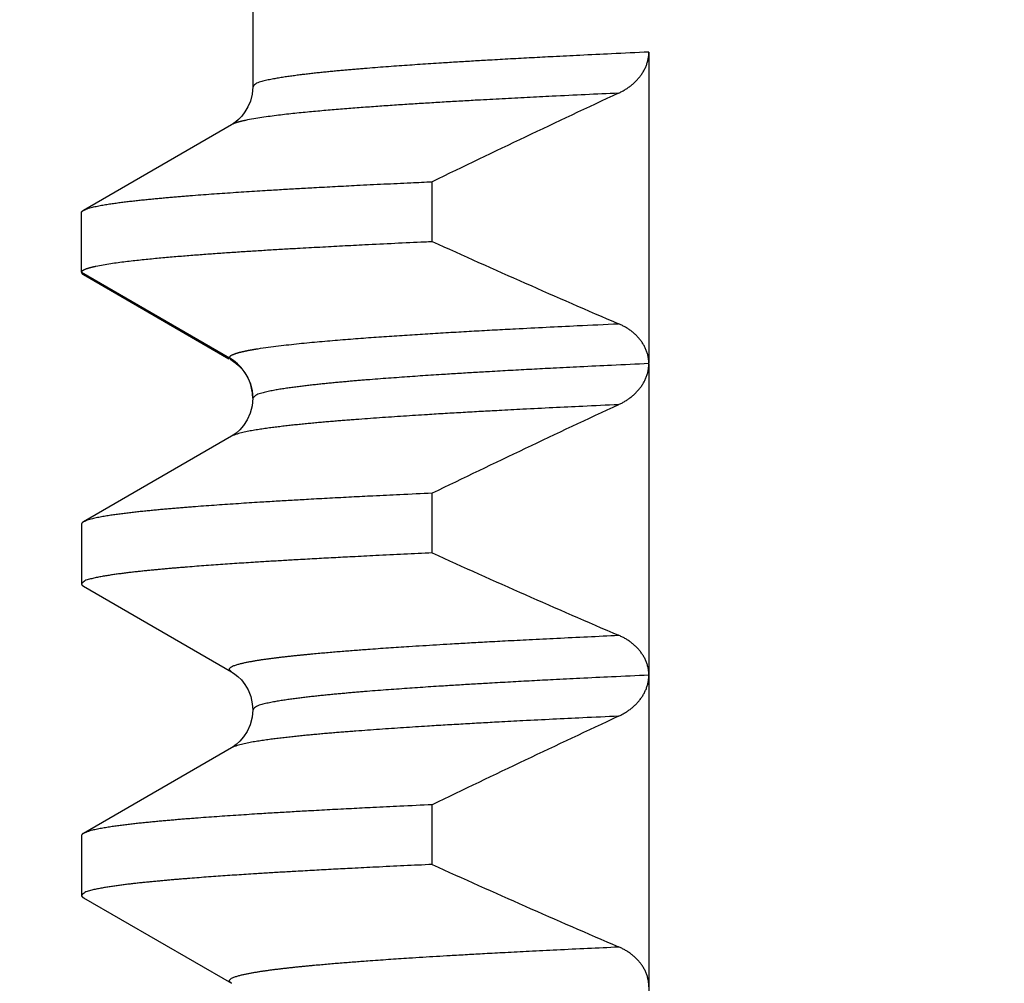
# Model space of a CAD drawing. Header units: millimetres. Extents: x 0 to 594, y 0 to 420.
# Tile 34 of 118: x 166.98 to 170.15, y 246.27 to 249.37. Entities that reach past the tile are written whole.
import ezdxf

# ---------------------------------------------------------------- set-up
doc = ezdxf.new("R2010")
doc.units = ezdxf.units.MM
doc.header["$LTSCALE"] = 0.257233
doc.layers.add('NoLayerName_001', color=7, linetype='Continuous')
doc.styles.get("Standard").update_dxf_attribs({"font": 'txt', "bigfont": 'extfont2'})
doc.dimstyles.get("Standard").update_dxf_attribs({"dimtxt": 2.5, "dimasz": 2.5, "dimexe": 1, "dimexo": 1, "dimtad": 1, "dimdec": 3, "dimzin": 0, "dimdsep": 46, "dimtxsty": 'Standard', "dimcen": 2.5, "dimadec": 3, "dimazin": 0, "dimtfac": 0.75, "dimtdec": 3, "dimtmove": 0, "dimatfit": 3, "dimfxl": 1, "dimarcsym": 0})

# ---------------------------------------------------------------- blocks, each defined once
blk = doc.blocks.new('_OPEN30')
at = {"color": 0, "linetype": 'ByBlock', "lineweight": -2}
for p, q in [((-1, 0.267949), (0, 0)), ((0, 0), (-1, -0.267949)), ((0, 0), (-1, 0))]:
    blk.add_line(p, q, dxfattribs=at)
blk = doc.blocks.new('*D62')
at = {"layer": 'Defpoints', "color": 0}
for p in [(168.0331, 251.6516), (149.0701, 234.9516), (160.6831, 234.9516)]:
    blk.add_point(p, dxfattribs=at)
at = {"layer": 'NoLayerName_001', "color": 0, "linetype": 'Continuous', "lineweight": 13}
for p, q in [((166.6189, 251.6516), (147.6559, 251.6516)), ((149.0701, 249.5302), (149.0701, 237.0729)), ((159.2689, 234.9516), (147.6559, 234.9516))]:
    blk.add_line(p, q, dxfattribs=at)
at = {"layer": 'NoLayerName_001', "color": 0, "lineweight": 13, "xscale": 2.121340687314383, "yscale": 2.121340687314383, "zscale": 2.121340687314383}
for p, rotation in [((149.0701, 251.6516), 90), ((149.0701, 234.9516), 270)]:
    blk.add_blockref('_OPEN30', p, dxfattribs=dict(at, rotation=rotation))
at = {"layer": 'NoLayerName_001', "color": 0, "lineweight": 13, "insert": (145.181, 243.3016), "char_height": 4.949795, "attachment_point": 5, "rotation": 90}
blk.add_mtext('\\W0.8000;１７', dxfattribs=at)
blk = doc.blocks.new('*D63')
at = {"layer": 'Defpoints', "color": 0}
for p in [(160.6831, 275.3784), (160.6831, 237.7516), (185.6831, 237.7516)]:
    blk.add_point(p, dxfattribs=at)
at = {"layer": 'NoLayerName_001', "color": 0, "linetype": 'Continuous', "lineweight": 13}
for p, q in [((160.6831, 239.1658), (160.6831, 276.7927)), ((185.6831, 239.1658), (185.6831, 276.7927)), ((183.5618, 275.3784), (162.8045, 275.3784))]:
    blk.add_line(p, q, dxfattribs=at)
at = {"layer": 'NoLayerName_001', "color": 0, "lineweight": 13, "xscale": 2.121340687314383, "yscale": 2.121340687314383, "zscale": 2.121340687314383, "rotation": 180}
blk.add_blockref('_OPEN30', (160.6831, 275.3784), dxfattribs=at)
at = {"layer": 'NoLayerName_001', "color": 0, "lineweight": 13, "xscale": 2.121340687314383, "yscale": 2.121340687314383, "zscale": 2.121340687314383}
blk.add_blockref('_OPEN30', (185.6831, 275.3784), dxfattribs=at)
at = {"layer": 'NoLayerName_001', "color": 0, "lineweight": 13, "insert": (173.1831, 279.2676), "char_height": 4.949795, "attachment_point": 5}
blk.add_mtext('\\W0.8000;25', dxfattribs=at)

msp = doc.modelspace()

# ---------------------------------------------------------------- linework, layer by layer
at = {"layer": 'NoLayerName_001', "color": 7, "linetype": 'Continuous', "lineweight": 25}
for p, q in [((167.7331, 251.3516), (167.7331, 249.1516)), ((169.0055, 249.2626), (169.0055, 248.2639)), ((167.7331, 249.1516), (167.7331, 249.1515)), ((167.665, 249.0296), (167.1894, 248.7547)), ((168.3097, 248.6549), (168.3097, 248.8466)), ((167.1831, 248.5557), (167.1831, 248.7474)), ((167.1894, 248.5484), (167.6564, 248.2785)), ((169.0055, 248.2616), (169.0055, 245.264)), ((167.7311, 248.1757), (167.7331, 248.1516)), ((167.7331, 248.1517), (167.7331, 248.1516)), ((167.665, 248.0296), (167.1894, 247.7547)), ((168.3097, 247.6549), (168.3097, 247.8466)), ((167.1831, 247.7474), (167.1831, 247.5557)), ((167.1894, 247.5484), (167.665, 247.2736)), ((167.665, 247.0296), (167.1894, 246.7547)), ((168.3097, 246.6549), (168.3097, 246.8466)), ((167.1831, 246.7474), (167.1831, 246.5557)), ((167.1894, 246.5484), (167.665, 246.2736))]:
    msp.add_line(p, q, dxfattribs=at)
at = {"layer": 'NoLayerName_001', "color": 8, "linetype": 'Continuous', "lineweight": 25}
for p in [(167.1831, 248.5557), (167.665, 248.2736)]:
    msp.add_line(p, (167.6581, 248.2815), dxfattribs=at)
at = {"layer": 'NoLayerName_001', "color": 7, "linetype": 'Continuous', "lineweight": 25}
for points in [[(167.7331, 249.1516), (167.7311, 249.1274), (167.7257, 249.1056), (167.7177, 249.0865), (167.7083, 249.0704), (167.698, 249.0571), (167.6879, 249.0466), (167.6789, 249.039), (167.6713, 249.0335), (167.665, 249.0296)], [(167.665, 248.2736), (167.6713, 248.2696), (167.6789, 248.2642), (167.6879, 248.2565), (167.698, 248.2461)], [(167.698, 248.2461), (167.7083, 248.2327), (167.7177, 248.2167), (167.7257, 248.1975), (167.7311, 248.1757)], [(167.7331, 248.1516), (167.7311, 248.1276), (167.7248, 248.1031), (167.7152, 248.0818), (167.7039, 248.0644), (167.6917, 248.0503), (167.6801, 248.0399), (167.6705, 248.033), (167.665, 248.0296)], [(167.665, 247.2735), (167.6682, 247.2716), (167.6761, 247.2663), (167.6857, 247.2585), (167.6968, 247.2474), (167.7082, 247.2328), (167.7184, 247.2153), (167.7267, 247.1944), (167.7319, 247.1708), (167.7331, 247.1516)], [(167.7331, 247.1516), (167.7311, 247.1276), (167.7248, 247.1031), (167.7152, 247.0818), (167.7039, 247.0644), (167.6917, 247.0503), (167.6801, 247.0399), (167.6705, 247.033), (167.665, 247.0296)]]:
    msp.add_lwpolyline(points, dxfattribs=at)
for centre, radius, start, end in [((186.5308, 211.267), 41.764, 114.95827, 115.86721), ((181.2372, 277.1272), 31.2697, 245.5803, 246.77891), ((186.5296, 210.2695), 41.7612, 114.95832, 115.86725), ((181.2365, 276.1258), 31.2681, 245.58027, 246.77887), ((186.5294, 209.27), 41.7606, 114.95833, 115.86726), ((181.2363, 275.1254), 31.2677, 245.58026, 246.77885)]:
    msp.add_arc(centre, radius, start, end, dxfattribs=at)
at = {"layer": 'NoLayerName_001', "color": 8, "linetype": 'Continuous', "lineweight": 25}
for centre, radius, start, end in [((167.5833, 248.1517), 0.1498, 10.1292, 60.0382), ((167.5818, 248.1514), 0.1513, 6.7354, 10.1608), ((167.584, 248.1516), 0.1491, 0.0601, 6.7464)]:
    msp.add_arc(centre, radius, start, end, dxfattribs=at)
for points, knots in [([(169.0055, 249.2626), (168.9657, 249.2608), (168.8916, 249.2574), (168.7892, 249.2524), (168.7038, 249.2481), (168.6298, 249.2443), (168.5615, 249.2406), (168.499, 249.237), (168.4421, 249.2337), (168.3909, 249.2307), (168.3454, 249.2278), (168.3055, 249.2252), (168.2714, 249.223), (168.2373, 249.2206), (168.2032, 249.2182), (168.1691, 249.2157), (168.135, 249.2132), (168.1066, 249.2109), (168.0839, 249.209), (168.0668, 249.2076), (168.0498, 249.2062), (168.0328, 249.2047), (168.0158, 249.2031), (167.9987, 249.2016), (167.9817, 249.1999), (167.9647, 249.1982), (167.9477, 249.1965), (167.9307, 249.1946), (167.9137, 249.1927), (167.8967, 249.1907), (167.8798, 249.1887), (167.8628, 249.1864), (167.8459, 249.1841), (167.829, 249.1816), (167.8121, 249.1788), (167.7953, 249.1758), (167.7785, 249.1724), (167.7621, 249.1679), (167.745, 249.1641), (167.7373, 249.1552), (167.7331, 249.1516)], [0, 0, 0, 0, 0.119677, 0.222257, 0.30774, 0.376126, 0.444513, 0.5129, 0.56419, 0.61548, 0.666771, 0.700964, 0.735157, 0.769351, 0.803544, 0.837737, 0.871931, 0.906124, 0.923221, 0.940319, 0.957416, 0.974514, 0.991611, 1.008709, 1.025806, 1.042903, 1.06, 1.077096, 1.094193, 1.11129, 1.128387, 1.145484, 1.162582, 1.179679, 1.196776, 1.213872, 1.230973, 1.248062, 1.265175, 1.281827, 1.281827, 1.281827, 1.281827]), ([(168.9081, 249.1309), (168.8725, 249.1292), (168.8014, 249.126), (168.7036, 249.1212), (168.6147, 249.1168), (168.5347, 249.1126), (168.4636, 249.1087), (168.4013, 249.1052), (168.348, 249.1021), (168.2947, 249.0988), (168.2414, 249.0955), (168.1881, 249.092), (168.1437, 249.0889), (168.1082, 249.0864), (168.0816, 249.0844), (168.0549, 249.0824), (168.0283, 249.0803), (168.0017, 249.0781), (167.9751, 249.0759), (167.9485, 249.0735), (167.9219, 249.0711), (167.8953, 249.0685), (167.8687, 249.0658), (167.8422, 249.0629), (167.8157, 249.0598), (167.7892, 249.0564), (167.7627, 249.0528), (167.7363, 249.0487), (167.7188, 249.0452), (167.7101, 249.0435)], [0, 0, 0, 0, 0.106823, 0.213647, 0.293765, 0.373882, 0.453999, 0.507411, 0.560823, 0.614234, 0.667646, 0.721058, 0.774469, 0.801175, 0.827881, 0.854586, 0.881292, 0.907998, 0.934705, 0.961412, 0.988119, 1.014825, 1.04153, 1.068234, 1.094939, 1.121647, 1.148361, 1.175074, 1.201779, 1.201779, 1.201779, 1.201779]), ([(167.7101, 249.0435), (167.7093, 249.0433), (167.7078, 249.043), (167.7055, 249.0425), (167.7032, 249.042), (167.7009, 249.0415), (167.6986, 249.0409), (167.6963, 249.0404), (167.694, 249.0398), (167.6917, 249.0392), (167.6894, 249.0386), (167.6871, 249.038), (167.6848, 249.0373), (167.6825, 249.0366), (167.6803, 249.0359), (167.678, 249.0352), (167.6758, 249.0344), (167.6735, 249.0336), (167.6713, 249.0327), (167.6692, 249.0318), (167.667, 249.0308), (167.6657, 249.03), (167.665, 249.0296)], [0, 0, 0, 0, 0.00236509, 0.00472931, 0.00709295, 0.00945631, 0.01181969, 0.01418344, 0.0165479, 0.01891346, 0.02128051, 0.02364947, 0.0260208, 0.02839497, 0.03077209, 0.03315013, 0.03552675, 0.03790026, 0.0402698, 0.04263557, 0.04499897, 0.0473628, 0.0473628, 0.0473628, 0.0473628]), ([(167.7504, 248.3106), (167.7614, 248.3122), (167.7832, 248.3156), (167.8161, 248.3197), (167.8491, 248.3235), (167.8821, 248.327), (167.9151, 248.3303), (167.9481, 248.3333), (167.9811, 248.3362), (168.0142, 248.339), (168.0472, 248.3417), (168.0803, 248.3442), (168.1134, 248.3466), (168.1465, 248.3489), (168.1906, 248.352), (168.2457, 248.3556), (168.3119, 248.3597), (168.3782, 248.3637), (168.4444, 248.3675), (168.5106, 248.3711), (168.5879, 248.3752), (168.6762, 248.3797), (168.7866, 248.3851), (168.8639, 248.3886), (168.9081, 248.3907)], [0, 0, 0, 0, 0.033165, 0.066333, 0.0995, 0.132666, 0.165831, 0.198995, 0.23216, 0.265325, 0.298491, 0.331658, 0.364824, 0.397991, 0.431158, 0.49749, 0.563821, 0.630151, 0.696481, 0.76281, 0.82914, 0.928635, 1.028131, 1.160791, 1.160791, 1.160791, 1.160791]), ([(167.6581, 248.2815), (167.6583, 248.2823), (167.6585, 248.284), (167.6602, 248.286), (167.6622, 248.2877), (167.6644, 248.2891), (167.6666, 248.2904), (167.6688, 248.2914), (167.671, 248.2924), (167.6733, 248.2933), (167.6756, 248.2942), (167.678, 248.295), (167.6803, 248.2958), (167.6827, 248.2965), (167.6851, 248.2972), (167.6874, 248.2979), (167.6898, 248.2986), (167.6922, 248.2992), (167.6946, 248.2998), (167.697, 248.3004), (167.6994, 248.301), (167.7018, 248.3015), (167.7042, 248.3021), (167.7066, 248.3026), (167.7091, 248.3031), (167.7115, 248.3036), (167.7139, 248.3041), (167.7163, 248.3046), (167.7188, 248.3051), (167.7212, 248.3056), (167.7236, 248.306), (167.726, 248.3065), (167.7285, 248.3069), (167.7309, 248.3074), (167.7333, 248.3078), (167.7358, 248.3082), (167.7382, 248.3086), (167.7407, 248.309), (167.7431, 248.3095), (167.7447, 248.3097), (167.7455, 248.3098)], [0, 0, 0, 0, 0.0023945, 0.00491162, 0.00760001, 0.01028811, 0.01282664, 0.01526637, 0.01767824, 0.02011657, 0.02258422, 0.02506991, 0.027562, 0.0300492, 0.03252799, 0.03500066, 0.03746952, 0.03993673, 0.04240437, 0.04487381, 0.04734497, 0.04981749, 0.052291, 0.0547651, 0.05723939, 0.05971347, 0.06218717, 0.06466054, 0.06713364, 0.06960652, 0.07207922, 0.07455177, 0.0770242, 0.07949656, 0.08196886, 0.08444113, 0.08691339, 0.08938564, 0.09185791, 0.0943302, 0.0943302, 0.0943302, 0.0943302]), ([(167.7455, 248.3098), (167.7463, 248.31), (167.748, 248.3102), (167.7496, 248.3105), (167.7504, 248.3106)], [0, 0, 0, 0, 0.002472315, 0.004944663, 0.004944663, 0.004944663, 0.004944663]), ([(169.0055, 248.2626), (168.9657, 248.2608), (168.8917, 248.2574), (168.7892, 248.2524), (168.7038, 248.2481), (168.6299, 248.2443), (168.5616, 248.2406), (168.499, 248.237), (168.4421, 248.2337), (168.3909, 248.2307), (168.3454, 248.2278), (168.3056, 248.2252), (168.2715, 248.223), (168.2374, 248.2206), (168.2033, 248.2182), (168.1692, 248.2157), (168.1351, 248.2132), (168.1067, 248.2109), (168.084, 248.2091), (168.0669, 248.2076), (168.0499, 248.2062), (168.0329, 248.2047), (168.0158, 248.2031), (167.9988, 248.2016), (167.9818, 248.1999), (167.9648, 248.1982), (167.9478, 248.1965), (167.9308, 248.1946), (167.9138, 248.1927), (167.8968, 248.1908), (167.8798, 248.1887), (167.8629, 248.1865), (167.8459, 248.1841), (167.829, 248.1816), (167.8122, 248.1788), (167.7954, 248.1758), (167.7785, 248.1724), (167.7622, 248.1679), (167.7451, 248.1642), (167.7374, 248.1553), (167.7331, 248.1517)], [0, 0, 0, 0, 0.119668, 0.222241, 0.307718, 0.3761, 0.444482, 0.512864, 0.564151, 0.615437, 0.666724, 0.700915, 0.735106, 0.769297, 0.803488, 0.837679, 0.87187, 0.906061, 0.923157, 0.940253, 0.957349, 0.974446, 0.991542, 1.008638, 1.025734, 1.04283, 1.059926, 1.077021, 1.094117, 1.111212, 1.128308, 1.145404, 1.1625, 1.179597, 1.196692, 1.213787, 1.230887, 1.247974, 1.265085, 1.281759, 1.281759, 1.281759, 1.281759]), ([(168.9081, 248.1309), (168.8697, 248.1291), (168.7993, 248.1259), (168.697, 248.1209), (168.6074, 248.1164), (168.5306, 248.1124), (168.4667, 248.1089), (168.4091, 248.1056), (168.3516, 248.1023), (168.3004, 248.0992), (168.2557, 248.0964), (168.2173, 248.0939), (168.179, 248.0913), (168.1406, 248.0887), (168.1023, 248.0859), (168.0704, 248.0835), (168.0448, 248.0816), (168.0257, 248.0801), (168.0065, 248.0785), (167.9874, 248.0769), (167.9682, 248.0753), (167.9491, 248.0736), (167.9299, 248.0718), (167.9108, 248.07), (167.8917, 248.0681), (167.8726, 248.0662), (167.8534, 248.0641), (167.8344, 248.062), (167.8153, 248.0597), (167.7962, 248.0574), (167.7772, 248.0548), (167.7581, 248.052), (167.7392, 248.049), (167.7202, 248.0457), (167.7014, 248.0417), (167.6827, 248.0373), (167.671, 248.032), (167.665, 248.0296)], [0, 0, 0, 0, 0.115297, 0.211377, 0.307458, 0.384322, 0.44197, 0.499619, 0.557267, 0.614916, 0.653348, 0.69178, 0.730213, 0.768645, 0.807077, 0.84551, 0.864726, 0.883942, 0.903159, 0.922376, 0.941593, 0.960809, 0.980025, 0.999242, 1.018458, 1.037674, 1.05689, 1.076106, 1.095323, 1.11454, 1.133755, 1.15297, 1.172188, 1.191412, 1.210621, 1.229835, 1.24905, 1.24905, 1.24905, 1.24905]), ([(168.2791, 247.3577), (168.2938, 247.3586), (168.3232, 247.3604), (168.371, 247.3633), (168.4225, 247.3662), (168.4813, 247.3695), (168.5475, 247.3731), (168.6248, 247.3771), (168.7131, 247.3815), (168.8087, 247.3861), (168.875, 247.3891), (168.9081, 247.3907)], [0, 0, 0, 0, 0.0442041, 0.0884082, 0.1436634, 0.1989185, 0.2652246, 0.3425818, 0.43099, 0.5304493, 0.6299086, 0.6299086, 0.6299086, 0.6299086]), ([(167.665, 247.2736), (167.6627, 247.2763), (167.654, 247.2815), (167.6659, 247.2906), (167.6752, 247.2941), (167.6859, 247.2976), (167.6966, 247.3003), (167.7074, 247.3028), (167.7182, 247.305), (167.729, 247.307), (167.7399, 247.3089), (167.7508, 247.3107), (167.7618, 247.3124), (167.7727, 247.314), (167.7836, 247.3155), (167.7946, 247.317), (167.8056, 247.3184), (167.8165, 247.3197), (167.8275, 247.321), (167.8385, 247.3223), (167.8495, 247.3235), (167.8604, 247.3247), (167.8714, 247.3259), (167.8824, 247.327), (167.8934, 247.3281), (167.9044, 247.3292), (167.9154, 247.3303), (167.9301, 247.3316), (167.9484, 247.3333), (167.9705, 247.3353), (167.9925, 247.3372), (168.0145, 247.339), (168.0365, 247.3407), (168.0586, 247.3425), (168.0806, 247.3441), (168.1063, 247.3461), (168.1357, 247.3482), (168.1688, 247.3505), (168.2019, 247.3527), (168.2386, 247.3551), (168.2644, 247.3567), (168.2791, 247.3577)], [0, 0, 0, 0, 0.0106375, 0.0213248, 0.0323595, 0.0434157, 0.0544656, 0.0655174, 0.0765689, 0.08762, 0.0986711, 0.1097224, 0.1207736, 0.1318249, 0.1428765, 0.1539283, 0.1649798, 0.1760312, 0.1870823, 0.1981335, 0.2091846, 0.2202357, 0.2312868, 0.2423379, 0.253389, 0.2644401, 0.2754913, 0.2865424, 0.3086446, 0.3307468, 0.3528489, 0.374951, 0.3970531, 0.4191552, 0.4412573, 0.4633594, 0.4965126, 0.5296657, 0.5628188, 0.5959719, 0.640176, 0.640176, 0.640176, 0.640176]), ([(169.0055, 247.2626), (168.9657, 247.2608), (168.8917, 247.2574), (168.7892, 247.2524), (168.7038, 247.2481), (168.6298, 247.2443), (168.5615, 247.2406), (168.499, 247.237), (168.4421, 247.2337), (168.3909, 247.2307), (168.3454, 247.2278), (168.3056, 247.2252), (168.2714, 247.223), (168.2373, 247.2206), (168.2032, 247.2182), (168.1691, 247.2157), (168.135, 247.2132), (168.1066, 247.2109), (168.0839, 247.209), (168.0669, 247.2076), (168.0498, 247.2062), (168.0328, 247.2047), (168.0158, 247.2031), (167.9987, 247.2016), (167.9817, 247.1999), (167.9647, 247.1982), (167.9477, 247.1965), (167.9307, 247.1946), (167.9137, 247.1927), (167.8967, 247.1907), (167.8798, 247.1887), (167.8628, 247.1864), (167.8459, 247.1841), (167.829, 247.1816), (167.8121, 247.1788), (167.7953, 247.1758), (167.7785, 247.1724), (167.7621, 247.1679), (167.745, 247.1642), (167.7373, 247.1552), (167.7331, 247.1516)], [0, 0, 0, 0, 0.119676, 0.222256, 0.307739, 0.376126, 0.444512, 0.512899, 0.564189, 0.615479, 0.66677, 0.700963, 0.735156, 0.769349, 0.803543, 0.837736, 0.871929, 0.906123, 0.92322, 0.940317, 0.957415, 0.974512, 0.99161, 1.008707, 1.025804, 1.042901, 1.059998, 1.077095, 1.094191, 1.111288, 1.128385, 1.145482, 1.16258, 1.179677, 1.196774, 1.21387, 1.230971, 1.24806, 1.265173, 1.281824, 1.281824, 1.281824, 1.281824]), ([(168.9081, 247.1309), (168.8697, 247.1291), (168.7993, 247.1259), (168.697, 247.1209), (168.6074, 247.1164), (168.5306, 247.1124), (168.4667, 247.1089), (168.4091, 247.1056), (168.3516, 247.1023), (168.3004, 247.0992), (168.2557, 247.0964), (168.2173, 247.0939), (168.179, 247.0913), (168.1406, 247.0887), (168.1023, 247.0859), (168.0704, 247.0835), (168.0448, 247.0816), (168.0257, 247.0801), (168.0065, 247.0785), (167.9874, 247.0769), (167.9682, 247.0753), (167.9491, 247.0736), (167.9299, 247.0718), (167.9108, 247.07), (167.8917, 247.0681), (167.8726, 247.0662), (167.8535, 247.0641), (167.8344, 247.062), (167.8153, 247.0597), (167.7962, 247.0574), (167.7772, 247.0548), (167.7581, 247.052), (167.7392, 247.049), (167.7202, 247.0457), (167.7015, 247.0417), (167.6827, 247.0374), (167.671, 247.032), (167.665, 247.0296)], [0, 0, 0, 0, 0.115296, 0.211376, 0.307456, 0.38432, 0.441968, 0.499616, 0.557264, 0.614912, 0.653344, 0.691776, 0.730208, 0.768641, 0.807073, 0.845505, 0.864721, 0.883938, 0.903154, 0.922371, 0.941587, 0.960804, 0.98002, 0.999236, 1.018452, 1.037668, 1.056884, 1.0761, 1.095317, 1.114534, 1.133749, 1.152964, 1.172182, 1.191405, 1.210614, 1.229828, 1.249043, 1.249043, 1.249043, 1.249043]), ([(168.2791, 246.3577), (168.2938, 246.3586), (168.3232, 246.3604), (168.371, 246.3633), (168.4225, 246.3662), (168.4813, 246.3695), (168.5475, 246.3731), (168.6248, 246.3771), (168.7131, 246.3815), (168.8087, 246.3861), (168.875, 246.3891), (168.9081, 246.3907)], [0, 0, 0, 0, 0.0442041, 0.0884081, 0.1436631, 0.1989182, 0.2652242, 0.3425813, 0.4309894, 0.5304486, 0.6299077, 0.6299077, 0.6299077, 0.6299077]), ([(167.665, 246.2736), (167.6627, 246.2763), (167.654, 246.2815), (167.6659, 246.2906), (167.6752, 246.2941), (167.6859, 246.2976), (167.6966, 246.3003), (167.7074, 246.3028), (167.7182, 246.305), (167.729, 246.307), (167.7399, 246.3089), (167.7508, 246.3107), (167.7618, 246.3124), (167.7727, 246.314), (167.7836, 246.3155), (167.7946, 246.317), (167.8056, 246.3184), (167.8165, 246.3197), (167.8275, 246.321), (167.8385, 246.3223), (167.8495, 246.3235), (167.8604, 246.3247), (167.8714, 246.3259), (167.8824, 246.327), (167.8934, 246.3281), (167.9044, 246.3292), (167.9154, 246.3303), (167.9301, 246.3316), (167.9484, 246.3333), (167.9705, 246.3353), (167.9925, 246.3372), (168.0145, 246.339), (168.0365, 246.3407), (168.0586, 246.3425), (168.0806, 246.3441), (168.1063, 246.3461), (168.1357, 246.3482), (168.1688, 246.3505), (168.2019, 246.3527), (168.2386, 246.3551), (168.2644, 246.3567), (168.2791, 246.3577)], [0, 0, 0, 0, 0.0106377, 0.0213249, 0.0323595, 0.0434156, 0.0544655, 0.0655174, 0.0765688, 0.0876199, 0.098671, 0.1097223, 0.1207734, 0.1318248, 0.1428764, 0.1539281, 0.1649796, 0.1760309, 0.1870821, 0.1981332, 0.2091843, 0.2202354, 0.2312865, 0.2423376, 0.2533887, 0.2644398, 0.2754909, 0.286542, 0.3086442, 0.3307463, 0.3528484, 0.3749505, 0.3970526, 0.4191546, 0.4412567, 0.4633588, 0.4965119, 0.5296649, 0.562818, 0.595971, 0.6401751, 0.6401751, 0.6401751, 0.6401751])]:
    msp.add_open_spline(points, degree=3, knots=knots, dxfattribs=at)
at = {"layer": 'NoLayerName_001', "color": 7, "linetype": 'Continuous', "lineweight": 25}
for points, knots in [([(168.9082, 249.1309), (168.9099, 249.1317), (168.9134, 249.1333), (168.9185, 249.136), (168.9235, 249.1387), (168.9285, 249.1417), (168.9334, 249.1447), (168.9382, 249.1479), (168.9429, 249.1512), (168.9475, 249.1547), (168.9519, 249.1583), (168.9563, 249.1621), (168.9606, 249.166), (168.9647, 249.17), (168.9687, 249.1742), (168.9725, 249.1785), (168.9762, 249.1829), (168.9797, 249.1875), (168.983, 249.1922), (168.9861, 249.197), (168.9891, 249.202), (168.9918, 249.2071), (168.9943, 249.2123), (168.9966, 249.2176), (168.9987, 249.223), (169.0004, 249.2285), (169.002, 249.2341), (169.0032, 249.2397), (169.0042, 249.2454), (169.005, 249.2511), (169.0054, 249.2569), (169.0055, 249.2607), (169.0055, 249.2626)], [0, 0, 0, 0, 0.0057476, 0.0114994, 0.0172542, 0.0230109, 0.028769, 0.034528, 0.0402879, 0.0460487, 0.0518102, 0.0575714, 0.0633317, 0.069091, 0.0748497, 0.0806088, 0.0863697, 0.092134, 0.0979002, 0.103667, 0.1094338, 0.1152008, 0.1209692, 0.1267411, 0.1325197, 0.1383048, 0.1440925, 0.1498787, 0.1556599, 0.1614332, 0.167196, 0.1729469, 0.1729469, 0.1729469, 0.1729469]), ([(167.1895, 248.7547), (167.1948, 248.7569), (167.2053, 248.7617), (167.2223, 248.7657), (167.2392, 248.7693), (167.2562, 248.7724), (167.2733, 248.7751), (167.2905, 248.7776), (167.3076, 248.7799), (167.3248, 248.7821), (167.342, 248.7842), (167.3592, 248.7861), (167.3765, 248.788), (167.3937, 248.7897), (167.4109, 248.7914), (167.4282, 248.7931), (167.4454, 248.7947), (167.4626, 248.7962), (167.4799, 248.7977), (167.4972, 248.7992), (167.5144, 248.8006), (167.5374, 248.8024), (167.5662, 248.8046), (167.6008, 248.8072), (167.6353, 248.8096), (167.6699, 248.812), (167.7044, 248.8143), (167.739, 248.8165), (167.7793, 248.819), (167.8254, 248.8218), (167.8773, 248.8248), (167.9349, 248.828), (167.9984, 248.8314), (168.0733, 248.8353), (168.154, 248.8393), (168.2348, 248.8431), (168.2867, 248.8455), (168.3097, 248.8466)], [0, 0, 0, 0, 0.017318, 0.034635, 0.051948, 0.069273, 0.086594, 0.103911, 0.12123, 0.138549, 0.155869, 0.173188, 0.190506, 0.207825, 0.225144, 0.242463, 0.259782, 0.277101, 0.29442, 0.31174, 0.329059, 0.346378, 0.381016, 0.415654, 0.450292, 0.484929, 0.519567, 0.554205, 0.588842, 0.640799, 0.692756, 0.744712, 0.813987, 0.883263, 0.969857, 1.056451, 1.125726, 1.125726, 1.125726, 1.125726]), ([(167.1831, 248.7474), (167.1831, 248.7476), (167.1831, 248.7479), (167.1832, 248.7484), (167.1834, 248.7489), (167.1836, 248.7494), (167.1838, 248.7498), (167.184, 248.7503), (167.1843, 248.7507), (167.1846, 248.7511), (167.1849, 248.7514), (167.1853, 248.7518), (167.1857, 248.7521), (167.186, 248.7525), (167.1864, 248.7528), (167.1869, 248.7531), (167.1873, 248.7534), (167.1877, 248.7537), (167.1881, 248.754), (167.1886, 248.7542), (167.189, 248.7545), (167.1893, 248.7547), (167.1895, 248.7547)], [0, 0, 0, 0, 0.00049786, 0.00099825, 0.00150024, 0.00200075, 0.00249763, 0.00299286, 0.00348849, 0.003986, 0.0044864, 0.00499022, 0.00549761, 0.00600833, 0.00652186, 0.00703741, 0.00755397, 0.00807034, 0.00858517, 0.00909699, 0.00960423, 0.01010523, 0.01010523, 0.01010523, 0.01010523]), ([(167.2296, 248.5755), (167.2375, 248.5771), (167.2532, 248.5803), (167.277, 248.584), (167.3009, 248.5874), (167.3248, 248.5904), (167.3487, 248.5932), (167.3726, 248.5959), (167.3966, 248.5983), (167.4205, 248.6007), (167.4445, 248.6029), (167.4685, 248.605), (167.4925, 248.6071), (167.5165, 248.609), (167.5405, 248.6109), (167.5645, 248.6128), (167.5885, 248.6146), (167.6125, 248.6163), (167.6445, 248.6186), (167.6846, 248.6213), (167.7326, 248.6244), (167.7807, 248.6274), (167.8288, 248.6303), (167.8849, 248.6335), (167.949, 248.637), (168.0211, 248.6409), (168.1013, 248.645), (168.1895, 248.6493), (168.2616, 248.6527), (168.3017, 248.6545), (168.3097, 248.6549)], [0, 0, 0, 0, 0.024077, 0.048163, 0.07225, 0.09633, 0.120408, 0.144486, 0.168564, 0.192643, 0.216723, 0.240803, 0.264883, 0.288962, 0.313041, 0.337119, 0.361198, 0.385277, 0.409356, 0.457514, 0.505671, 0.553829, 0.601987, 0.650145, 0.722381, 0.794618, 0.866854, 0.96317, 1.059486, 1.083565, 1.083565, 1.083565, 1.083565]), ([(167.1831, 248.5557), (167.1832, 248.5562), (167.1833, 248.5572), (167.1841, 248.5586), (167.185, 248.5598), (167.1862, 248.5608), (167.1874, 248.5618), (167.1886, 248.5626), (167.1899, 248.5633), (167.1912, 248.564), (167.1925, 248.5646), (167.1939, 248.5653), (167.1953, 248.5659), (167.1967, 248.5664), (167.198, 248.567), (167.1994, 248.5675), (167.2008, 248.568), (167.2023, 248.5685), (167.2037, 248.5689), (167.2051, 248.5694), (167.2065, 248.5698), (167.2079, 248.5702), (167.2094, 248.5706), (167.2108, 248.571), (167.2122, 248.5714), (167.2137, 248.5718), (167.2151, 248.5722), (167.2166, 248.5725), (167.218, 248.5729), (167.2195, 248.5732), (167.2209, 248.5736), (167.2224, 248.5739), (167.2238, 248.5743), (167.2253, 248.5746), (167.2267, 248.5749), (167.2282, 248.5752), (167.2291, 248.5754), (167.2296, 248.5755)], [0, 0, 0, 0, 0.00146904, 0.00298148, 0.00455102, 0.00612084, 0.00763352, 0.00911064, 0.01058125, 0.01206189, 0.01355133, 0.01504555, 0.01654012, 0.01803253, 0.01952318, 0.02101258, 0.02250118, 0.02398928, 0.02547715, 0.02696495, 0.02845278, 0.02994069, 0.03142866, 0.03291668, 0.03440474, 0.03589284, 0.037381, 0.03886921, 0.04035747, 0.04184577, 0.0433341, 0.04482244, 0.04631077, 0.04779906, 0.04928729, 0.05077544, 0.05226345, 0.05226345, 0.05226345, 0.05226345]), ([(167.1831, 248.5557), (167.1831, 248.5556), (167.1831, 248.5552), (167.1832, 248.5547), (167.1834, 248.5543), (167.1836, 248.5538), (167.1838, 248.5533), (167.184, 248.5529), (167.1843, 248.5525), (167.1846, 248.5521), (167.1849, 248.5517), (167.1853, 248.5514), (167.1857, 248.551), (167.186, 248.5507), (167.1864, 248.5504), (167.1869, 248.5501), (167.1873, 248.5498), (167.1877, 248.5495), (167.1881, 248.5492), (167.1886, 248.5489), (167.189, 248.5487), (167.1893, 248.5485), (167.1895, 248.5484)], [0, 0, 0, 0, 0.00049786, 0.00099825, 0.00150024, 0.00200075, 0.00249763, 0.00299286, 0.00348849, 0.003986, 0.0044864, 0.00499022, 0.00549761, 0.00600833, 0.00652186, 0.00703741, 0.00755397, 0.00807034, 0.00858517, 0.00909699, 0.00960423, 0.01010523, 0.01010523, 0.01010523, 0.01010523]), ([(169.0055, 248.2639), (169.0055, 248.2657), (169.0054, 248.2695), (169.0049, 248.2751), (169.0042, 248.2807), (169.0031, 248.2863), (169.0018, 248.2918), (169.0002, 248.2972), (168.9984, 248.3026), (168.9963, 248.3078), (168.994, 248.313), (168.9915, 248.3181), (168.9888, 248.323), (168.9858, 248.3278), (168.9827, 248.3325), (168.9794, 248.3371), (168.9759, 248.3415), (168.9722, 248.3458), (168.9684, 248.3499), (168.9644, 248.3539), (168.9603, 248.3577), (168.9561, 248.3615), (168.9517, 248.365), (168.9472, 248.3685), (168.9426, 248.3717), (168.938, 248.3749), (168.9332, 248.3779), (168.9283, 248.3807), (168.9234, 248.3834), (168.9184, 248.386), (168.9133, 248.3884), (168.9099, 248.3899), (168.9081, 248.3907)], [0, 0, 0, 0, 0.0056235, 0.0112582, 0.016904, 0.0225595, 0.0282222, 0.0338882, 0.0395527, 0.0452106, 0.0508605, 0.0565052, 0.0621466, 0.0677861, 0.0734243, 0.0790612, 0.0846962, 0.0903291, 0.0959612, 0.1015941, 0.1072284, 0.1128645, 0.1185017, 0.1241392, 0.1297756, 0.1354103, 0.1410436, 0.1466757, 0.1523063, 0.1579349, 0.1635604, 0.1691819, 0.1691819, 0.1691819, 0.1691819]), ([(168.9081, 248.1309), (168.9098, 248.1317), (168.9133, 248.1333), (168.9184, 248.1359), (168.9234, 248.1387), (168.9283, 248.1416), (168.9332, 248.1446), (168.9379, 248.1478), (168.9426, 248.1511), (168.9472, 248.1545), (168.9517, 248.1581), (168.956, 248.1618), (168.9603, 248.1657), (168.9644, 248.1697), (168.9683, 248.1738), (168.9722, 248.1781), (168.9758, 248.1825), (168.9793, 248.187), (168.9826, 248.1917), (168.9858, 248.1965), (168.9887, 248.2014), (168.9915, 248.2064), (168.994, 248.2116), (168.9963, 248.2169), (168.9984, 248.2222), (169.0002, 248.2277), (169.0018, 248.2332), (169.0031, 248.2388), (169.0042, 248.2445), (169.0049, 248.2502), (169.0054, 248.2559), (169.0055, 248.2597), (169.0055, 248.2616)], [0, 0, 0, 0, 0.0057149, 0.0114338, 0.0171555, 0.0228793, 0.0286045, 0.0343308, 0.0400584, 0.0457873, 0.0515172, 0.0572467, 0.0629751, 0.0687021, 0.0744277, 0.0801529, 0.0858788, 0.091607, 0.0973368, 0.1030678, 0.1087998, 0.1145335, 0.1202706, 0.1260131, 0.1317639, 0.1375218, 0.1432813, 0.1490376, 0.1547867, 0.1605259, 0.1662539, 0.1719708, 0.1719708, 0.1719708, 0.1719708]), ([(168.3097, 247.8466), (168.2751, 247.845), (168.2117, 247.8421), (168.1252, 247.8379), (168.0502, 247.8341), (167.9811, 247.8305), (167.9177, 247.827), (167.86, 247.8238), (167.8081, 247.8207), (167.762, 247.8179), (167.7217, 247.8154), (167.6872, 247.8131), (167.6526, 247.8108), (167.618, 247.8084), (167.5835, 247.8059), (167.5547, 247.8038), (167.5317, 247.802), (167.5144, 247.8006), (167.4972, 247.7992), (167.4799, 247.7977), (167.4626, 247.7962), (167.4454, 247.7947), (167.4281, 247.7931), (167.4109, 247.7914), (167.3937, 247.7897), (167.3764, 247.788), (167.3592, 247.7861), (167.342, 247.7842), (167.3248, 247.7821), (167.3076, 247.7799), (167.2905, 247.7776), (167.2733, 247.7751), (167.2562, 247.7723), (167.2392, 247.7693), (167.2223, 247.7657), (167.2053, 247.7617), (167.1948, 247.7569), (167.1894, 247.7547)], [0, 0, 0, 0, 0.103913, 0.190508, 0.259783, 0.329059, 0.398334, 0.450291, 0.502248, 0.554205, 0.588842, 0.62348, 0.658118, 0.692756, 0.727394, 0.762032, 0.779351, 0.79667, 0.81399, 0.831309, 0.848628, 0.865948, 0.883267, 0.900586, 0.917905, 0.935223, 0.952542, 0.969861, 0.987181, 1.0045, 1.021819, 1.039137, 1.056457, 1.073783, 1.091095, 1.108413, 1.125731, 1.125731, 1.125731, 1.125731]), ([(167.1894, 247.7547), (167.1893, 247.7547), (167.189, 247.7545), (167.1886, 247.7542), (167.1882, 247.754), (167.1878, 247.7537), (167.1874, 247.7534), (167.187, 247.7531), (167.1866, 247.7528), (167.1862, 247.7525), (167.1858, 247.7522), (167.1854, 247.7518), (167.185, 247.7514), (167.1847, 247.751), (167.1843, 247.7506), (167.1841, 247.7502), (167.1838, 247.7498), (167.1836, 247.7493), (167.1834, 247.7489), (167.1832, 247.7484), (167.1831, 247.7479), (167.1831, 247.7476), (167.1831, 247.7474)], [0, 0, 0, 0, 0.00049022, 0.00097777, 0.0014648, 0.00195357, 0.00244637, 0.00294563, 0.00345381, 0.00397146, 0.00449553, 0.00502278, 0.00555025, 0.00607529, 0.00659569, 0.00710976, 0.00761646, 0.00811554, 0.00860777, 0.00909506, 0.00958064, 0.0100692, 0.0100692, 0.0100692, 0.0100692]), ([(168.3097, 247.6549), (168.2795, 247.6534), (168.219, 247.6507), (168.1333, 247.6465), (168.0577, 247.6428), (167.9922, 247.6394), (167.9317, 247.6361), (167.8763, 247.633), (167.8259, 247.6301), (167.7805, 247.6274), (167.7402, 247.6249), (167.705, 247.6226), (167.6748, 247.6206), (167.6446, 247.6186), (167.6143, 247.6164), (167.5841, 247.6143), (167.554, 247.612), (167.5288, 247.61), (167.5087, 247.6084), (167.4936, 247.6071), (167.4785, 247.6059), (167.4634, 247.6046), (167.4483, 247.6032), (167.4333, 247.6019), (167.4182, 247.6004), (167.4031, 247.599), (167.388, 247.5975), (167.373, 247.5959), (167.3579, 247.5943), (167.3429, 247.5925), (167.3279, 247.5908), (167.3128, 247.5889), (167.2978, 247.5869), (167.2828, 247.5848), (167.2679, 247.5825), (167.2529, 247.5801), (167.238, 247.5773), (167.2232, 247.5743), (167.2087, 247.5703), (167.1935, 247.5669), (167.1868, 247.559), (167.1831, 247.5557)], [0, 0, 0, 0, 0.090842, 0.181683, 0.257385, 0.317946, 0.378507, 0.439068, 0.484489, 0.529911, 0.575332, 0.605612, 0.635893, 0.666174, 0.696454, 0.726735, 0.757015, 0.787296, 0.802437, 0.817577, 0.832718, 0.847859, 0.863, 0.878141, 0.893282, 0.908423, 0.923564, 0.938704, 0.953844, 0.968985, 0.984125, 0.999266, 1.014406, 1.029548, 1.044689, 1.059829, 1.074969, 1.090113, 1.105247, 1.120401, 1.135143, 1.135143, 1.135143, 1.135143]), ([(167.1831, 247.5557), (167.1831, 247.5556), (167.1831, 247.5552), (167.1832, 247.5547), (167.1834, 247.5543), (167.1836, 247.5538), (167.1838, 247.5533), (167.184, 247.5529), (167.1843, 247.5525), (167.1846, 247.5521), (167.1849, 247.5517), (167.1853, 247.5514), (167.1857, 247.551), (167.186, 247.5507), (167.1864, 247.5504), (167.1869, 247.5501), (167.1873, 247.5498), (167.1877, 247.5495), (167.1881, 247.5492), (167.1886, 247.5489), (167.189, 247.5487), (167.1893, 247.5485), (167.1894, 247.5484)], [0, 0, 0, 0, 0.00049748, 0.00099748, 0.00149905, 0.00199916, 0.00249564, 0.0029905, 0.00348575, 0.00398289, 0.00448291, 0.00498635, 0.00549335, 0.00600369, 0.00651683, 0.00703199, 0.00754815, 0.00806412, 0.00857856, 0.00908999, 0.00959684, 0.01009745, 0.01009745, 0.01009745, 0.01009745]), ([(169.0055, 247.2615), (169.0055, 247.2634), (169.0054, 247.2672), (169.005, 247.2729), (169.0043, 247.2786), (169.0034, 247.2842), (169.0022, 247.2899), (169.0007, 247.2954), (168.999, 247.3009), (168.997, 247.3062), (168.9948, 247.3115), (168.9923, 247.3167), (168.9896, 247.3217), (168.9866, 247.3266), (168.9835, 247.3314), (168.9801, 247.3361), (168.9766, 247.3406), (168.9729, 247.3449), (168.9691, 247.3492), (168.9651, 247.3532), (168.9609, 247.3572), (168.9566, 247.361), (168.9522, 247.3646), (168.9477, 247.3681), (168.9431, 247.3714), (168.9383, 247.3746), (168.9335, 247.3777), (168.9286, 247.3806), (168.9236, 247.3833), (168.9185, 247.3859), (168.9133, 247.3884), (168.9098, 247.3899), (168.9081, 247.3907)], [0, 0, 0, 0, 0.0057064, 0.0114261, 0.0171551, 0.02289, 0.0286271, 0.0343634, 0.0400962, 0.0458236, 0.051547, 0.0572693, 0.0629924, 0.0687171, 0.0744429, 0.0801685, 0.0858915, 0.09161, 0.0973254, 0.1030396, 0.1087537, 0.1144684, 0.1201838, 0.1258995, 0.1316146, 0.1373288, 0.1430425, 0.1487554, 0.1544671, 0.1601768, 0.1658833, 0.1715851, 0.1715851, 0.1715851, 0.1715851]), ([(168.9081, 247.1309), (168.9098, 247.1317), (168.9133, 247.1333), (168.9184, 247.1359), (168.9234, 247.1387), (168.9283, 247.1416), (168.9332, 247.1446), (168.938, 247.1478), (168.9427, 247.1511), (168.9473, 247.1546), (168.9517, 247.1582), (168.9561, 247.1619), (168.9604, 247.1658), (168.9645, 247.1698), (168.9684, 247.1739), (168.9723, 247.1782), (168.9759, 247.1826), (168.9794, 247.1872), (168.9827, 247.1919), (168.9859, 247.1967), (168.9888, 247.2016), (168.9916, 247.2067), (168.9941, 247.2118), (168.9964, 247.2171), (168.9985, 247.2225), (169.0003, 247.2279), (169.0019, 247.2335), (169.0032, 247.2391), (169.0042, 247.2448), (169.0049, 247.2505), (169.0054, 247.2562), (169.0055, 247.26), (169.0055, 247.2619)], [0, 0, 0, 0, 0.0057268, 0.0114577, 0.0171915, 0.0229272, 0.0286644, 0.0344027, 0.040142, 0.0458826, 0.051624, 0.0573652, 0.0631053, 0.068844, 0.0745817, 0.0803192, 0.0860578, 0.091799, 0.0975419, 0.1032858, 0.1090304, 0.1147763, 0.1205248, 0.1262782, 0.1320394, 0.1378074, 0.1435774, 0.1493447, 0.1551055, 0.1608571, 0.1665977, 0.172327, 0.172327, 0.172327, 0.172327]), ([(168.3097, 246.8466), (168.2751, 246.845), (168.2117, 246.8421), (168.1252, 246.8379), (168.0502, 246.8341), (167.9811, 246.8305), (167.9177, 246.827), (167.86, 246.8238), (167.8081, 246.8207), (167.762, 246.8179), (167.7217, 246.8154), (167.6872, 246.8131), (167.6526, 246.8108), (167.618, 246.8084), (167.5835, 246.8059), (167.5547, 246.8038), (167.5317, 246.802), (167.5144, 246.8006), (167.4972, 246.7992), (167.4799, 246.7977), (167.4626, 246.7962), (167.4454, 246.7947), (167.4281, 246.7931), (167.4109, 246.7914), (167.3937, 246.7897), (167.3764, 246.788), (167.3592, 246.7861), (167.342, 246.7842), (167.3248, 246.7821), (167.3076, 246.7799), (167.2905, 246.7776), (167.2733, 246.7751), (167.2562, 246.7723), (167.2392, 246.7693), (167.2223, 246.7657), (167.2053, 246.7617), (167.1948, 246.7569), (167.1894, 246.7547)], [0, 0, 0, 0, 0.103913, 0.190508, 0.259783, 0.329059, 0.398334, 0.450291, 0.502248, 0.554205, 0.588842, 0.62348, 0.658118, 0.692756, 0.727394, 0.762032, 0.779351, 0.79667, 0.81399, 0.831309, 0.848628, 0.865948, 0.883267, 0.900586, 0.917905, 0.935223, 0.952542, 0.969861, 0.987181, 1.0045, 1.021819, 1.039137, 1.056457, 1.073783, 1.091095, 1.108413, 1.125731, 1.125731, 1.125731, 1.125731]), ([(167.1894, 246.7547), (167.1893, 246.7547), (167.189, 246.7545), (167.1886, 246.7542), (167.1882, 246.754), (167.1878, 246.7537), (167.1874, 246.7534), (167.187, 246.7531), (167.1866, 246.7528), (167.1862, 246.7525), (167.1858, 246.7522), (167.1854, 246.7518), (167.185, 246.7514), (167.1847, 246.751), (167.1843, 246.7506), (167.1841, 246.7502), (167.1838, 246.7498), (167.1836, 246.7493), (167.1834, 246.7489), (167.1832, 246.7484), (167.1831, 246.7479), (167.1831, 246.7476), (167.1831, 246.7474)], [0, 0, 0, 0, 0.00049022, 0.00097777, 0.0014648, 0.00195357, 0.00244637, 0.00294563, 0.00345381, 0.00397146, 0.00449553, 0.00502278, 0.00555025, 0.00607529, 0.00659569, 0.00710976, 0.00761646, 0.00811554, 0.00860777, 0.00909506, 0.00958064, 0.0100692, 0.0100692, 0.0100692, 0.0100692]), ([(168.3097, 246.6549), (168.2795, 246.6534), (168.219, 246.6507), (168.1333, 246.6465), (168.0577, 246.6428), (167.9922, 246.6394), (167.9317, 246.6361), (167.8763, 246.633), (167.8259, 246.6301), (167.7805, 246.6274), (167.7402, 246.6249), (167.705, 246.6226), (167.6748, 246.6206), (167.6446, 246.6186), (167.6143, 246.6164), (167.5841, 246.6143), (167.554, 246.612), (167.5288, 246.61), (167.5087, 246.6084), (167.4936, 246.6071), (167.4785, 246.6059), (167.4634, 246.6046), (167.4483, 246.6032), (167.4333, 246.6019), (167.4182, 246.6004), (167.4031, 246.599), (167.388, 246.5975), (167.373, 246.5959), (167.3579, 246.5943), (167.3429, 246.5925), (167.3279, 246.5908), (167.3128, 246.5889), (167.2978, 246.5869), (167.2828, 246.5848), (167.2679, 246.5825), (167.2529, 246.5801), (167.238, 246.5773), (167.2232, 246.5743), (167.2087, 246.5703), (167.1935, 246.5669), (167.1868, 246.559), (167.1831, 246.5557)], [0, 0, 0, 0, 0.090842, 0.181683, 0.257385, 0.317946, 0.378507, 0.439068, 0.484489, 0.529911, 0.575332, 0.605612, 0.635893, 0.666174, 0.696454, 0.726735, 0.757015, 0.787296, 0.802437, 0.817577, 0.832718, 0.847859, 0.863, 0.878141, 0.893282, 0.908423, 0.923564, 0.938704, 0.953844, 0.968985, 0.984125, 0.999266, 1.014406, 1.029548, 1.044689, 1.059829, 1.074969, 1.090113, 1.105247, 1.120401, 1.135143, 1.135143, 1.135143, 1.135143]), ([(167.1831, 246.5557), (167.1831, 246.5556), (167.1831, 246.5552), (167.1832, 246.5547), (167.1834, 246.5543), (167.1836, 246.5538), (167.1838, 246.5533), (167.184, 246.5529), (167.1843, 246.5525), (167.1846, 246.5521), (167.1849, 246.5517), (167.1853, 246.5514), (167.1857, 246.551), (167.186, 246.5507), (167.1864, 246.5504), (167.1869, 246.5501), (167.1873, 246.5498), (167.1877, 246.5495), (167.1881, 246.5492), (167.1886, 246.5489), (167.189, 246.5487), (167.1893, 246.5485), (167.1894, 246.5484)], [0, 0, 0, 0, 0.00049748, 0.00099748, 0.00149905, 0.00199916, 0.00249564, 0.0029905, 0.00348575, 0.00398289, 0.00448291, 0.00498635, 0.00549335, 0.00600369, 0.00651683, 0.00703199, 0.00754815, 0.00806412, 0.00857856, 0.00908999, 0.00959684, 0.01009745, 0.01009745, 0.01009745, 0.01009745]), ([(169.0055, 246.2618), (169.0055, 246.2637), (169.0054, 246.2675), (169.005, 246.2732), (169.0043, 246.2789), (169.0034, 246.2846), (169.0021, 246.2902), (169.0007, 246.2957), (168.9989, 246.3011), (168.9969, 246.3065), (168.9947, 246.3117), (168.9922, 246.3169), (168.9894, 246.3219), (168.9865, 246.3268), (168.9834, 246.3316), (168.98, 246.3362), (168.9765, 246.3407), (168.9728, 246.3451), (168.969, 246.3493), (168.965, 246.3533), (168.9608, 246.3573), (168.9565, 246.361), (168.9521, 246.3647), (168.9476, 246.3681), (168.943, 246.3715), (168.9383, 246.3747), (168.9334, 246.3777), (168.9285, 246.3806), (168.9235, 246.3833), (168.9184, 246.3859), (168.9133, 246.3884), (168.9098, 246.3899), (168.9081, 246.3907)], [0, 0, 0, 0, 0.0056943, 0.0114014, 0.0171182, 0.0228414, 0.0285676, 0.0342936, 0.0400164, 0.0457337, 0.0514464, 0.0571573, 0.0628684, 0.0685806, 0.0742935, 0.0800059, 0.085716, 0.0914218, 0.097125, 0.1028272, 0.1085296, 0.1142327, 0.1199367, 0.1256409, 0.1313445, 0.137047, 0.1427489, 0.1484499, 0.1541497, 0.1598474, 0.165542, 0.171232, 0.171232, 0.171232, 0.171232])]:
    msp.add_open_spline(points, degree=3, knots=knots, dxfattribs=at)

# ---------------------------------------------------------------- dimensions: what is measured, and where the dimension line sits
at = {"layer": 'NoLayerName_001', "color": 3, "linetype": 'Continuous', "lineweight": 13}
for base, p1, p2, angle, text, picture, middle in [((160.6831, 275.3784), (185.6831, 237.7516), (160.6831, 237.7516), 180, '\\W0.8000;<>', '*D63', (173.1831, 275.3784)), ((149.0701, 234.9516), (168.0331, 251.6516), (160.6831, 234.9516), 270, '\\W0.8000;１７', '*D62', (149.0701, 243.3016))]:
    dim = msp.add_linear_dim(base=base, p1=p1, p2=p2, angle=angle, text=text, dimstyle='Standard', override={"dimtxt": 4.949795, "dimasz": 2.121341, "dimexe": 1.414227, "dimexo": 1.414227, "dimgap": 1.414227, "dimzin": 8, "dimblk": 'OPEN30', "dimclrd": 0, "dimclre": 0, "dimclrt": 0, "dimtp": 0, "dimtm": 0, "dimlwd": 13, "dimlwe": 13}, dxfattribs=at)
    dim.commit()
    dim.dimension.update_dxf_attribs({"geometry": picture, "text_midpoint": middle, "dimtype": 160})

doc.saveas('drawing.dxf')
